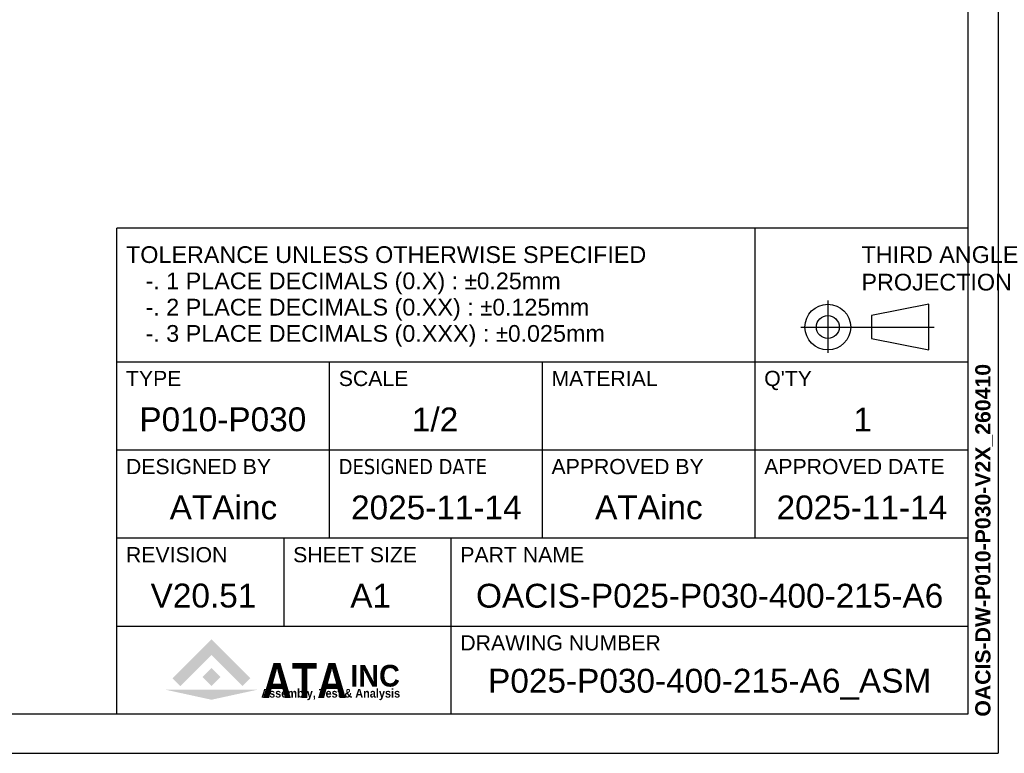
# Model space of a CAD drawing. Extents: x 47048 to 48733, y 9119 to 10307.
# Tile 3 of 20: x 48279 to 48733, y 9119 to 9457. Entities that reach past the tile are written whole.
import ezdxf
from ezdxf.enums import TextEntityAlignment as Align

# ---------------------------------------------------------------- set-up
doc = ezdxf.new("R2010")
doc.units = 0
doc.header["$LTSCALE"] = 25.4
doc.layers.get('0').update_dxf_attribs({"linetype": 'CONTINUOUS'})
doc.layers.add('ATA-TEXT', color=7, linetype='CONTINUOUS')
doc.styles.add('주 문자 (ISO)', font='arial.ttf')

# ---------------------------------------------------------------- blocks, each defined once
blk = doc.blocks.new('ata-Border-A1-002')
at = {"color": 253, "ltscale": 0.5}
for p in [(841, 594), (0, 0)]:
    blk.add_line(p, (841, 0), dxfattribs=at)
for p, q in [((834, 585), (834, 9)), ((834, 9), (7, 9))]:
    blk.add_line(p, q)
blk = doc.blocks.new('ata-Title-A1-002')
for color, points in [(176, [(14.63, 6.49), (12.84, 8.28), (21.79, 17.23), (30.75, 8.28), (28.96, 6.49), (21.79, 13.66)]), (30, [(21.79, 10.66), (23.88, 8.57), (21.79, 6.49), (19.71, 8.57)]), (9, [(32.34, 5.64), (21.79, 3.34), (11.25, 5.64)])]:
    blk.add_hatch(color=color).paths.add_polyline_path(points)
at = {"color": 253}
for p, q in [((0, 0), (0, 112)), ((196, 112), (0, 112)), ((147, 40.6), (147, 112)), ((196, 112), (196, 0)), ((0, 81.2), (196, 81.2)), ((49, 40.6), (49, 81.2)), ((98, 40.6), (98, 81.2)), ((0, 60.9), (196, 60.9)), ((0, 40.6), (196, 40.6)), ((38.5, 20.3), (38.5, 40.6)), ((77, 0), (77, 40.6)), ((0, 20.3), (196, 20.3)), ((196, 0), (0, 0))]:
    blk.add_line(p, q, dxfattribs=at)
for p, q in [((163.75, 95.32), (163.75, 83.26)), ((187.03, 94.45), (173.85, 91.82)), ((187.03, 83.91), (187.03, 94.45)), ((173.85, 91.82), (173.85, 86.55)), ((157.57, 89.18), (188.27, 89.18)), ((173.85, 86.55), (187.03, 83.91)), ((0, 81.2), (196, 81.2))]:
    blk.add_line(p, q)
for radius in [5.27, 2.64]:
    blk.add_circle((163.75, 89.18), radius)
at = {"char_height": 3.85, "attachment_point": 1, "style": '주 문자 (ISO)'}
for s, insert, line_spacing_factor in [('TOLERANCE UNLESS OTHERWISE SPECIFIED\\P   -. 1 PLACE DECIMALS (0.X) : {\\fAIGDT|b0|i0|c2|p2;`0}.25mm\\P   -. 2 PLACE DECIMALS (0.XX) : {\\fAIGDT|b0|i0|c2|p2;`0}.125mm \\P   -. 3 PLACE DECIMALS (0.XXX) : {\\fAIGDT|b0|i0|c2|p2;`0}.025mm', (2.11, 107.8), 0.942857), ('THIRD ANGLE\\PPROJECTION', (171.5, 107.8), 0.987884)]:
    blk.add_mtext(s, dxfattribs=dict(at, insert=insert, line_spacing_factor=line_spacing_factor))
at = {"char_height": 3.5, "attachment_point": 1, "style": '주 문자 (ISO)'}
for s, insert in [('TYPE', (2.1, 79.1)), ('SCALE', (51.11, 79.1)), ('MATERIAL', (100.1, 79.1)), ("Q'TY", (149.1, 79.1)), ('DESIGNED BY', (2.1, 58.8)), ('{\\fTahoma|b0|i0|c0|p34;DESIGNED \\fTahoma|b0|i0|c129|p34;DATE}', (51.1, 58.8)), ('APPROVED BY', (100.11, 58.8)), ('APPROVED DATE', (149.1, 58.8)), ('REVISION', (2.1, 38.5)), ('SHEET SIZE', (40.6, 38.5)), ('PART NAME', (79.11, 38.5)), ('DRAWING NUMBER', (79.11, 18.2))]:
    blk.add_mtext(s, dxfattribs=dict(at, insert=insert))
at = {"color": 176, "insert": (33.46, 3.77), "char_height": 8, "width": 37.1563, "attachment_point": 7, "line_spacing_factor": 0.5, "style": '주 문자 (ISO)'}
blk.add_mtext('{\\fArial|b1|i0|c0|p34;\\W0.85;ATA}', dxfattribs=at)
at = {"color": 9, "style": '주 문자 (ISO)'}
for s, insert, char_height, attachment_point in [('{\\fArial|b1|i0|c0|p34;\\W0.95;INC}', (53.76, 6.3), 5, 7), ('{\\fArial|b1|i0|c0|p34;\\W0.9;Assembly, Test & Analysis}', (49.25, 5.84), 2, 2)]:
    blk.add_mtext(s, dxfattribs=dict(at, insert=insert, char_height=char_height, attachment_point=attachment_point))
at = {"style": '주 문자 (ISO)'}
for tag, p in [('TYPE_001', (24.5, 67.9)), ('SCALE_001', (73.5, 67.9)), ('MATERIAL_001', (122.5, 67.9)), ('QTY_001', (171.5, 67.9)), ('DESIGNED_BY_001', (24.5, 47.6)), ('APPROVED_BY_001', (122.5, 47.64)), ('APPROVED_DATE_001', (171.5, 47.6)), ('REVISION_001', (19.25, 27.3)), ('SHEET_SIZE_001', (57.75, 27.3)), ('PART_NAME_001', (136.5, 27.3)), ('DRAWING_NUMBER_001', (136.5, 7))]:
    blk.add_attdef(tag, text='', height=5.5, dxfattribs=at).set_placement(p, align=Align.MIDDLE_CENTER)
at = {"color": 7, "style": '주 문자 (ISO)'}
blk.add_attdef('DESIGNED_DATE_001', text='', height=5.5, dxfattribs=at).set_placement((73.5, 47.6), align=Align.MIDDLE_CENTER)

msp = doc.modelspace()

# ---------------------------------------------------------------- block references
at = {"xscale": 2, "yscale": 2, "zscale": 2}
msp.add_blockref('ata-Border-A1-002', (47047.9785069, 9119.1301883), dxfattribs=at)
msp.add_blockref('ata-Border-A1-002', (47047.9785069, 9119.1301883), dxfattribs=at)
ref = msp.add_blockref('ata-Title-A1-002', (48323.9785069, 9137.1301883), dxfattribs=dict(xscale=2, yscale=2, zscale=2))
ref.add_attrib('SCALE_001', '1/2', (48459.8795069, 9267.4356883), dxfattribs={"height": 11, "style": '주 문자 (ISO)'})
ref.add_attrib('TYPE_001', 'P010-P030', (48334.3465069, 9267.5016883), dxfattribs={"height": 11, "style": '주 문자 (ISO)'})
ref.add_attrib('DESIGNED_BY_001', 'ATAinc', (48348.3055069, 9226.9181883), dxfattribs={"height": 11, "style": '주 문자 (ISO)'})
ref.add_attrib('DESIGNED_DATE_001', '2025-11-14', (48431.8625069, 9226.9016883), dxfattribs={"color": 7, "height": 11, "style": '주 문자 (ISO)'})
ref.add_attrib('APPROVED_BY_001', 'ATAinc', (48544.3055069, 9226.9936878), dxfattribs={"height": 11, "style": '주 문자 (ISO)'})
ref.add_attrib('APPROVED_DATE_001', '2025-11-14', (48627.8625069, 9226.9016883), dxfattribs={"height": 11, "style": '주 문자 (ISO)'})
ref.add_attrib('PART_NAME_001', 'OACIS-P025-P030-400-215-A6', (48489.4315069, 9186.2301883), dxfattribs={"height": 11, "style": '주 문자 (ISO)'})
ref.add_attrib('DRAWING_NUMBER_001', 'P025-P030-400-215-A6_ASM', (48494.9865069, 9147.0601883), dxfattribs={"height": 11, "style": '주 문자 (ISO)'})
ref.add_attrib('QTY_001', '1', (48663.2825069, 9267.4081883), dxfattribs={"height": 11, "style": '주 문자 (ISO)'})
ref.add_attrib('REVISION_001', 'V20.51', (48339.5270069, 9186.3016883), dxfattribs={"height": 11, "style": '주 문자 (ISO)'})
ref.add_attrib('SHEET_SIZE_001', 'A1', (48431.4980069, 9186.2081883), dxfattribs={"color": 7, "height": 11, "style": '주 문자 (ISO)'})

# ---------------------------------------------------------------- texts
at = {"layer": 'ATA-TEXT', "color": 7, "insert": (48719.3994047, 9136.0147225), "char_height": 3.5, "attachment_point": 1, "rotation": 90, "line_spacing_factor": 0.257143, "style": '주 문자 (ISO)'}
msp.add_mtext('{\\fArial|b1|i0|c129|p34;\\H2.00000x;OACIS-DW-P010-P030-V2X_260410}', dxfattribs=at)

doc.saveas('drawing.dxf')
